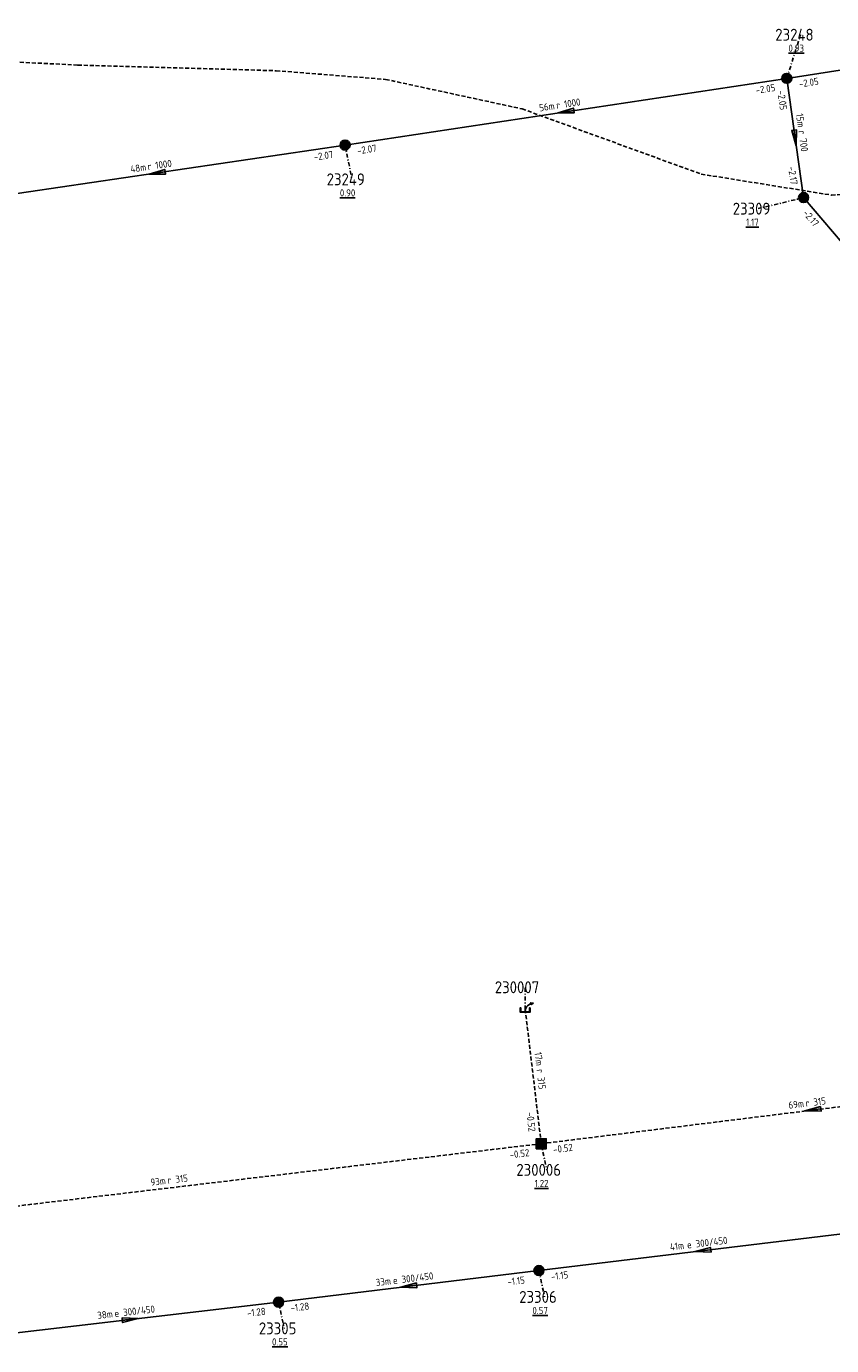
# Model space of a CAD drawing. Extents: x 188323 to 208361, y 565368 to 574910.
# Tile 164 of 256: x 202233 to 202334, y 569245 to 569411. Entities that reach past the tile are written whole.
import ezdxf

# ---------------------------------------------------------------- set-up
doc = ezdxf.new("R2010")
doc.units = 0
doc.linetypes.add('DASHDOT', pattern=[1, 0.5, -0.25, 0, -0.25])
doc.linetypes.add('DASHED', pattern=[0.75, 0.5, -0.25])
doc.layers.get('0').update_dxf_attribs({"linetype": 'CONTINUOUS'})
for name, color, linetype in [('RIO-AFM', 7, 'CONTINUOUS'), ('RIO-BOK', 7, 'CONTINUOUS'), ('RIO-KNP', 7, 'CONTINUOUS'), ('RIO-KNR', 7, 'CONTINUOUS'), ('RIO-LAG_0B', 7, 'CONTINUOUS'), ('RIO-LAG_1B', 7, 'DASHED'), ('RIO-LEN', 7, 'CONTINUOUS'), ('RIO-MVD', 1, 'CONTINUOUS'), ('RIO-VRB', 6, 'DASHDOT'), ('RIO-VRH', 7, 'CONTINUOUS')]:
    doc.layers.add(name, color=color, linetype=linetype)
doc.styles.add('RIO-TXT', font='isocp.shx')

# ---------------------------------------------------------------- blocks, each defined once
blk = doc.blocks.new('L_VHR')
blk.add_lwpolyline([(-0.5, 0), (0.5, 0), (-0.5, 0.15), (-0.5, -0.15), (0.5, 0)])
blk = doc.blocks.new('K_IPR')
blk.add_lwpolyline([(-0.5, -0.5), (0.5, -0.5), (0.5, 0.5), (-0.5, 0.5)], close=True)
blk.add_solid([(-0.5, 0.5), (0.5, 0.5), (-0.5, -0.5), (0.5, -0.5)])
at = {"style": 'RIO-TXT', "flags": 1}
blk.add_attdef('KNOOPNAAM', (2, 2), '', height=1, dxfattribs=at)
blk = doc.blocks.new('K_UTB')
blk.add_lwpolyline([(0.5, 0.15), (0.5, -0.3), (-0.5, -0.3), (-0.5, 0.15), (-0.45, 0.15), (-0.45, -0.25), (0, -0.25), (0.45, -0.25), (0.45, 0.15)], close=True)
blk.add_lwpolyline([(0.85, 0.6), (0.55, 0.65), (0.614828, 0.459583), (0.850842, 0.598937)])
blk.add_arc((0.85, -0.25), 0.85, 90, 180)
at = {"style": 'RIO-TXT', "flags": 1}
blk.add_attdef('KNOOPNAAM', (2, 2), '', height=1, dxfattribs=at)
blk = doc.blocks.new('K_IPG')
blk.add_circle((0, 0), 0.5)
for points in [[(0, 0), (-0.5, 0), (-0.433013, 0.25)], [(0, 0), (-0.433013, -0.25), (-0.5, 0)], [(0, 0), (-0.433013, 0.25), (-0.25, 0.433013)], [(0, 0), (-0.25, -0.433013), (-0.433013, -0.25)], [(0, 0), (-0.25, 0.433013), (0, 0.5)], [(0, 0), (0, -0.5), (-0.25, -0.433013)], [(0, 0), (0, 0.5), (0.25, 0.433013)], [(0, 0), (0.25, 0.433013), (0.433013, 0.25)], [(0, 0), (0.433013, 0.25), (0.5, 0)], [(0, 0), (0.5, 0), (0.433013, -0.25)], [(0, 0), (0.433013, -0.25), (0.25, -0.433013)], [(0, 0), (0.25, -0.433013), (0, -0.5)]]:
    blk.add_solid(points)
at = {"style": 'RIO-TXT', "flags": 1}
blk.add_attdef('KNOOPNAAM', (2, 2), '', height=1, dxfattribs=at)

msp = doc.modelspace()

# ---------------------------------------------------------------- linework, layer by layer
at = {"layer": 'RIO-LAG_0B'}
for p, q in [((202370.944, 569410.816), (202328.096, 569404.288)), ((202328.096, 569404.288), (202272.608, 569395.904)), ((202328.096, 569404.288), (202330.208, 569389.312)), ((202272.608, 569395.904), (202225.408, 569388.928)), ((202354.208, 569361.088), (202330.208, 569389.312)), ((202296.96, 569254.528), (202338.144, 569259.52)), ((202264.256, 569250.56), (202296.96, 569254.528)), ((202226.992, 569246.208), (202264.256, 569250.56))]:
    msp.add_line(p, q, dxfattribs=at)
at = {"layer": 'RIO-LAG_1B'}
for p, q in [((202295.232, 569287.36), (202297.248, 569270.464)), ((202297.248, 569270.464), (202365.504, 569278.912)), ((202205.2, 569259.52), (202297.248, 569270.464))]:
    msp.add_line(p, q, dxfattribs=at)
msp.add_lwpolyline([(202213.248, 569406.208), (202225.024, 569406.656), (202239.024, 569405.952), (202263.936, 569405.248), (202277.696, 569404.16), (202294.864, 569400.448), (202317.344, 569392.256), (202333.696, 569389.632), (202350.208, 569390.336)], dxfattribs=at)
at = {"layer": 'RIO-VRB'}
for p, q in [((202328.1, 569404.3), (202329.8352, 569409.7692)), ((202272.6, 569395.9), (202273.4806, 569391.602)), ((202330.2, 569389.3), (202324.4921, 569387.9202)), ((202295.24, 569287.34), (202295.2397, 569290.115)), ((202297.24, 569270.49), (202297.9471, 569267.1768)), ((202296.96, 569254.53), (202297.6671, 569251.2168)), ((202264.25, 569250.58), (202264.9571, 569247.2668))]:
    msp.add_line(p, q, dxfattribs=at)

# ---------------------------------------------------------------- block references
at = {"layer": 'RIO-KNP', "xscale": 1.25, "yscale": 1.25, "zscale": 1.25}
for name, p in [('K_IPG', (202328.096, 569404.288)), ('K_IPG', (202272.608, 569395.904)), ('K_IPG', (202330.208, 569389.312)), ('K_UTB', (202295.232, 569287.36)), ('K_IPR', (202297.248, 569270.464)), ('K_IPG', (202296.96, 569254.528)), ('K_IPG', (202264.256, 569250.56))]:
    msp.add_blockref(name, p, dxfattribs=at)
at = {"layer": 'RIO-VRH', "xscale": 2, "yscale": 2, "zscale": 2}
for p, rotation in [((202300.35, 569400.1), 188.6056), ((202329.15, 569396.8), 277.9779), ((202249, 569392.4), 188.4349), ((202331.375, 569274.71), 187.0468), ((202317.55, 569257.025), 186.9084), ((202280.605, 569252.555), 186.8849), ((202245.62, 569248.405), 6.6583)]:
    msp.add_blockref('L_VHR', p, dxfattribs=dict(at, rotation=rotation))

# ---------------------------------------------------------------- texts
at = {"layer": 'RIO-AFM', "style": 'RIO-TXT'}
for s, rotation, p in [('r 1000', 368.6056, (202299.2045, 569400.4496)), ('r 700', 277.9779, (202329.5371, 569397.6725)), ('r 1000', 368.4349, (202247.8559, 569392.7504)), ('r 315', 276.7774, (202296.6458, 569279.7792)), ('r 315', 7.0468, (202330.5095, 569275.1068)), ('r 315', 6.7778, (202250.3563, 569265.4209)), ('e 300/450', 6.9085, (202315.6135, 569257.294)), ('e 300/450', 6.8849, (202278.6685, 569252.8248)), ('e 300/450', 6.6583, (202243.6848, 569248.6825))]:
    msp.add_text(s, height=0.9, rotation=rotation, dxfattribs=at).set_placement(p)
at = {"layer": 'RIO-BOK', "style": 'RIO-TXT'}
for s, rotation, p in [('-2.05', 368.679, (202329.6958, 569403.1283)), ('-2.05', 368.6056, (202324.2513, 569402.3349)), ('-2.05', 277.9779, (202326.9086, 569402.7189)), ('-2.07', 368.6056, (202274.1943, 569394.7262)), ('-2.07', 368.4349, (202268.7461, 569393.9411)), ('-2.17', 277.9779, (202328.2521, 569393.1669)), ('-2.17', 310.4049, (202330.0423, 569387.3265)), ('-0.52', 276.7774, (202295.3746, 569274.397)), ('-0.52', 6.7778, (202293.3328, 569268.6157)), ('-0.52', 7.0468, (202298.801, 569269.2723)), ('-1.15', 6.8849, (202293.0566, 569252.6485)), ('-1.15', 6.9085, (202298.518, 569253.3086)), ('-1.28', 6.6583, (202260.3397, 569248.714)), ('-1.28', 6.8849, (202265.8075, 569249.3579))]:
    msp.add_text(s, height=0.9, rotation=rotation, dxfattribs=at).set_placement(p)
at = {"layer": 'RIO-KNR', "style": 'RIO-TXT'}
for s, p in [('23248', (202326.6477, 569409.0192)), ('23249', (202270.2931, 569390.852)), ('23309', (202321.3046, 569387.1702)), ('230007', (202291.4147, 569289.365)), ('230006', (202294.1221, 569266.4268)), ('23306', (202294.4796, 569250.4668)), ('23305', (202261.7696, 569246.5168))]:
    msp.add_text(s, height=1.5, dxfattribs=at).set_placement(p)
at = {"layer": 'RIO-LEN', "style": 'RIO-TXT'}
for s, rotation, p in [('56m', 368.6056, (202297.069, 569400.125)), ('15m', 277.9779, (202329.2362, 569399.8114)), ('48m', 368.4349, (202245.7194, 569392.4322)), ('17m', 276.7774, (202296.3899, 569281.924)), ('69m', 7.0468, (202328.3658, 569274.8418)), ('93m', 6.7778, (202248.2114, 569265.1659)), ('41m', 6.9085, (202313.4692, 569257.0342)), ('33m', 6.8849, (202276.524, 569252.5658)), ('38m', 6.6583, (202241.5394, 569248.432))]:
    msp.add_text(s, height=0.9, rotation=rotation, dxfattribs=at).set_placement(p)
at = {"layer": 'RIO-MVD', "style": 'RIO-TXT'}
for s, p in [('%%U0.93', (202328.3052, 569407.6192)), ('%%U0.90', (202271.9506, 569389.452)), ('%%U1.17', (202322.9621, 569385.7702)), ('%%U1.22', (202296.4171, 569265.0268)), ('%%U0.57', (202296.1371, 569249.0668)), ('%%U0.55', (202263.4271, 569245.1168))]:
    msp.add_text(s, height=0.9, dxfattribs=at).set_placement(p)

doc.saveas('drawing.dxf')
